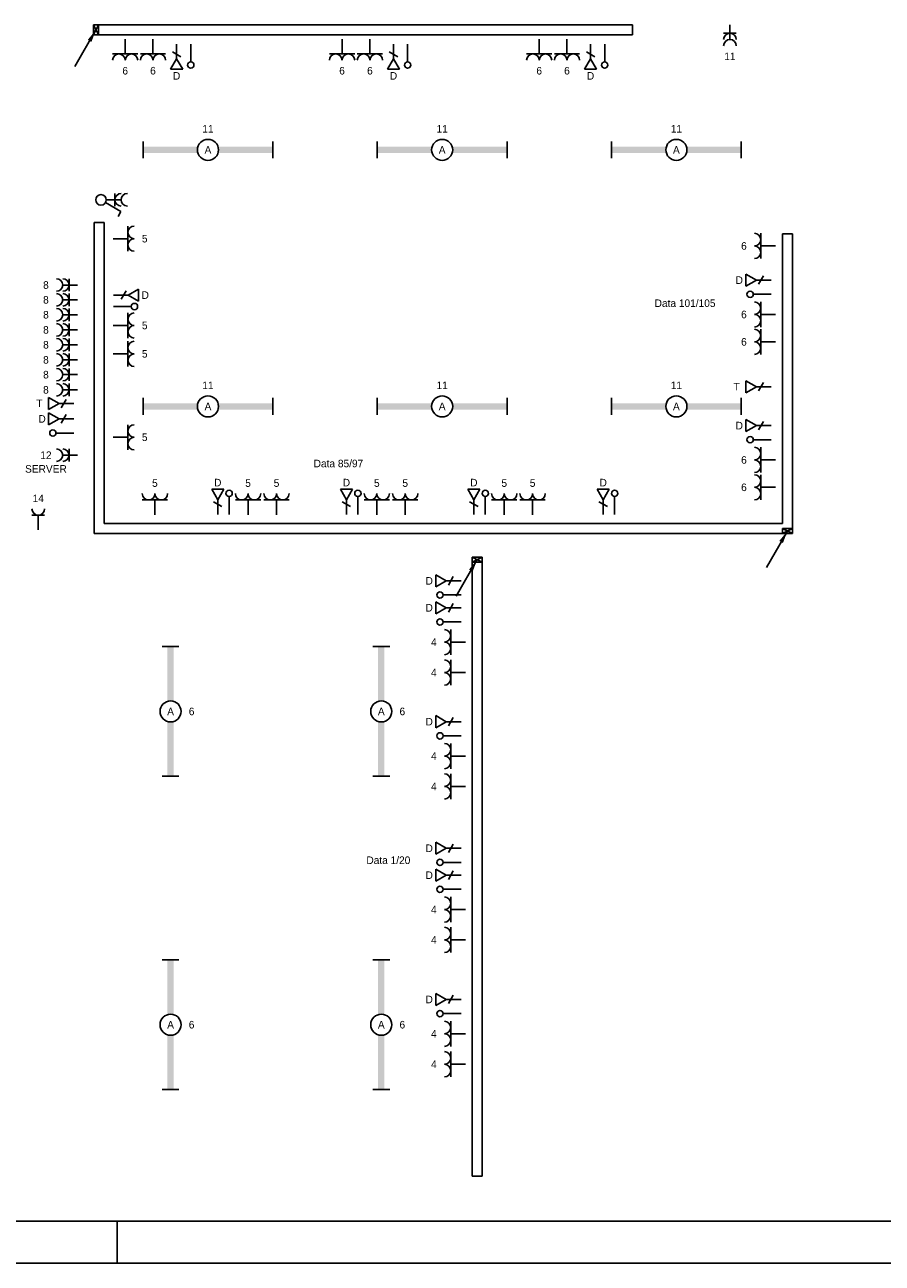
# Model space of a CAD drawing. Extents: x 1860 to 43910, y 0 to 29700.
# Tile 5 of 25: x 21813 to 31994, y 0 to 14710. Entities that reach past the tile are written whole.
import ezdxf
from ezdxf.enums import TextEntityAlignment as Align
from ezdxf.lldxf.tags import DXFTag

# ---------------------------------------------------------------- set-up
doc = ezdxf.new("R2010")
doc.units = 0
doc.header["$LTSCALE"] = 50
doc.layers.get('0').update_dxf_attribs({"color": 8})
for name, color, linetype in [('00kad025', 2, 'Continuous'), ('00kad070', 5, 'Continuous'), ('BL$2----', 7, 'Continuous'), ('EL6131--_WG', 3, 'Continuous'), ('EL6222--', 3, 'Continuous'), ('EL6311--', 3, 'Continuous'), ('EL6422--', 3, 'Continuous'), ('EL6441--', 3, 'Continuous'), ('EM6131--', 1, 'Continuous')]:
    doc.layers.add(name, color=color, linetype=linetype)
doc.styles.add('BURO-018', font='BUROFONT.shx', dxfattribs={"height": 90})
tags = doc.linetypes.add('E_GOOT3', pattern=[5, 4, -1]).pattern_tags.tags
tags[6:7] = [DXFTag(74, 4), DXFTag(75, 0), DXFTag(340, '0'), DXFTag(46, 1.0), DXFTag(50, 0.0), DXFTag(44, 0.0), DXFTag(45, 0.0)]
tags[4:5] = [DXFTag(74, 4), DXFTag(75, 0), DXFTag(340, '0'), DXFTag(46, 1.0), DXFTag(50, 0.0), DXFTag(44, 0.0), DXFTag(45, 0.0)]

# ---------------------------------------------------------------- blocks, each defined once
blk = doc.blocks.new('A1-HOR')
at = {"layer": '00kad025', "linetype": 'Continuous'}
for p, q in [((421, 0), (421, 10)), ((0, 0), (841, 0))]:
    blk.add_line(p, q, dxfattribs=at)
at = {"layer": '00kad070', "linetype": 'Continuous'}
blk.add_line((10, 10), (831, 10), dxfattribs=at)
blk = doc.blocks.new('1115B61540')
at = {"color": 0}
for p, q in [((-15.4, 2), (-15.4, -2)), ((15.4, 2), (15.4, -2))]:
    blk.add_line(p, q, dxfattribs=at)
at = {"color": 0, "linetype": 'Continuous'}
blk.add_circle((0, 0), 2.5, dxfattribs=at)
at = {"color": 0}
for points in [[(-2.5, 0.75), (-15.4, 0.75), (-2.5, -0.75), (-15.4, -0.75)], [(2.5, 0.75), (15.4, 0.75), (2.5, -0.75), (15.4, -0.75)]]:
    blk.add_solid(points, dxfattribs=at)
at = {"color": 0, "linetype": 'Continuous', "style": 'BURO-018'}
for tag, p in [('E_GROEP', (0, 5)), ('E_GKAST', (0, 5)), ('E_ARMCODE', (0, 0)), ('E_SLET', (4.5, -3))]:
    blk.add_attdef(tag, text='', height=1.8, dxfattribs=at).set_placement(p, align=Align.MIDDLE)
blk = doc.blocks.new('E00125')
at = {"color": 0, "linetype": 'Continuous'}
for p, q in [((-3, 4.5), (3, 4.5)), ((0, 1), (0, 4.5))]:
    blk.add_line(p, q, dxfattribs=at)
for centre in [(-1.5, 6), (1.5, 6)]:
    blk.add_arc(centre, 1.5, 180, 0, dxfattribs=at)
at = {"color": 0, "linetype": 'Continuous', "style": 'BURO-018'}
for tag in ['E_GROEP', 'E_GKAST']:
    blk.add_attdef(tag, text='', height=1.8, dxfattribs=at).set_placement((0, 8.5), align=Align.MIDDLE)
at = {"color": 0, "linetype": 'Continuous', "style": 'BURO-018', "flags": 1}
for tag, p in [('E_VERMCODE', (13, 8.5)), ('E_MATCODE', (0, 0))]:
    blk.add_attdef(tag, text='', height=1.8, dxfattribs=at).set_placement(p, align=Align.MIDDLE)
blk = doc.blocks.new('E00152')
at = {"color": 0, "linetype": 'Continuous'}
for p, q in [((-1.44, 7), (1.44, 7)), ((0, 4.5), (-1.44, 7)), ((0, 4.5), (1.44, 7)), ((-1, 4), (1, 2.85)), ((0, 4.5), (0, 1))]:
    blk.add_line(p, q, dxfattribs=at)
at = {"color": 7, "style": 'BURO-018'}
for tag, p in [('E_COMMENT1', (0, 12)), ('E_DCOM1', (0, 9))]:
    blk.add_attdef(tag, text='', height=1.8, dxfattribs=at).set_placement(p, align=Align.MIDDLE)
at = {"color": 0, "style": 'BURO-018'}
blk.add_attdef('E_TEXT1', text='', height=1.8, dxfattribs=at).set_placement((2.5, 6), align=Align.MIDDLE)
at = {"color": 0, "linetype": 'Continuous', "style": 'BURO-018', "flags": 1}
blk.add_attdef('E_MATCODE', text='', height=1.8, dxfattribs=at).set_placement((0, 0), align=Align.MIDDLE)
blk = doc.blocks.new('E00139')
at = {"color": 0, "linetype": 'Continuous'}
blk.add_line((0, 5.25), (0, 1), dxfattribs=at)
blk.add_circle((0, 6), 0.75, dxfattribs=at)
at = {"color": 7, "style": 'BURO-018'}
for tag, p in [('E_COMMENT1', (0, 12)), ('E_DCOM1', (0, 9))]:
    blk.add_attdef(tag, text='', height=1.8, dxfattribs=at).set_placement(p, align=Align.MIDDLE)
at = {"color": 0, "style": 'BURO-018'}
blk.add_attdef('E_TEXT1', text='', height=1.8, dxfattribs=at).set_placement((2.5, 6), align=Align.MIDDLE)
at = {"color": 0, "linetype": 'Continuous', "style": 'BURO-018', "flags": 1}
blk.add_attdef('E_MATCODE', text='', height=1.8, dxfattribs=at).set_placement((0, 0), align=Align.MIDDLE)
blk = doc.blocks.new('1114A1')
at = {"color": 0, "linetype": 'Continuous'}
for p, q in [((0.62, 3.33), (2.74, 7)), ((2.74, 7), (3.95, 6.3))]:
    blk.add_line(p, q, dxfattribs=at)
blk.add_circle((0, 2.25), 1.25, dxfattribs=at)
at = {"color": 0, "linetype": 'Continuous', "style": 'BURO-018'}
for tag, p in [('E_SLET1', (3.36, 9)), ('E_GKAST', (11.61, 4.38)), ('E_GROEP', (11.61, 1.38))]:
    blk.add_attdef(tag, text='', height=1.8, dxfattribs=at).set_placement(p, align=Align.MIDDLE)
at = {"color": 0, "linetype": 'Continuous', "style": 'BURO-018', "flags": 1}
blk.add_attdef('E_MATCODE', text='', height=1.8, dxfattribs=at).set_placement((0, 0), align=Align.MIDDLE)
blk = doc.blocks.new('111304A')
at = {"color": 0, "linetype": 'Continuous'}
for p, q in [((-1.5, 3), (1.5, 3)), ((0, 1), (0, 4.5))]:
    blk.add_line(p, q, dxfattribs=at)
for centre in [(0, 6), (0, 4.5)]:
    blk.add_arc(centre, 1.5, 180, 0, dxfattribs=at)
at = {"color": 0, "linetype": 'Continuous', "style": 'BURO-018'}
for tag in ['E_GROEP', 'E_GKAST']:
    blk.add_attdef(tag, text='', height=1.8, dxfattribs=at).set_placement((0, 8.5), align=Align.MIDDLE)
at = {"color": 0, "linetype": 'Continuous', "style": 'BURO-018', "flags": 1}
for tag, p in [('E_VERMCODE', (13, 8.5)), ('E_MATCODE', (0, 0))]:
    blk.add_attdef(tag, text='', height=1.8, dxfattribs=at).set_placement(p, align=Align.MIDDLE)
blk = doc.blocks.new('E00112')
at = {"color": 0, "linetype": 'Continuous'}
for p, q in [((0, 1), (-1, 1)), ((-1, 1), (-1, 0)), ((-1, 0), (0, 1)), ((-1, 1), (0, 0)), ((-1, 0), (0, 0)), ((0, 0), (0, 1))]:
    blk.add_line(p, q, dxfattribs=at)
blk = doc.blocks.new('E00106')
at = {"color": 0, "linetype": 'Continuous'}
blk.add_line((-5, -8.66), (0, 0), dxfattribs=at)
blk.add_lwpolyline([(0, 0, 0, 1, 0), (-1.5, -2.6, 1, 1, 0)], format="xyseb", dxfattribs=at)
blk = doc.blocks.new('E00154')
at = {"color": 0, "linetype": 'Continuous'}
for p, q in [((-1.44, 7), (1.44, 7)), ((0, 4.5), (-1.44, 7)), ((0, 4.5), (1.44, 7)), ((-1, 4), (1, 2.85)), ((0, 4.5), (0, 1))]:
    blk.add_line(p, q, dxfattribs=at)
at = {"color": 7, "style": 'BURO-018'}
for tag, p in [('E_COMMENT1', (0, 12)), ('E_TEL1', (0, 9))]:
    blk.add_attdef(tag, text='', height=1.8, dxfattribs=at).set_placement(p, align=Align.MIDDLE)
at = {"color": 0, "style": 'BURO-018'}
blk.add_attdef('E_TEXT1', text='', height=1.8, dxfattribs=at).set_placement((2.5, 6), align=Align.MIDDLE)
at = {"color": 0, "linetype": 'Continuous', "style": 'BURO-018', "flags": 1}
blk.add_attdef('E_MATCODE', text='', height=1.8, dxfattribs=at).set_placement((0, 0), align=Align.MIDDLE)
blk = doc.blocks.new('111304')
at = {"color": 0, "linetype": 'Continuous'}
for p, q in [((-1.5, 4.5), (1.5, 4.5)), ((0, 1), (0, 4.5))]:
    blk.add_line(p, q, dxfattribs=at)
blk.add_arc((0, 6), 1.5, 180, 0, dxfattribs=at)
at = {"color": 0, "linetype": 'Continuous', "style": 'BURO-018'}
for tag in ['E_GROEP', 'E_GKAST']:
    blk.add_attdef(tag, text='', height=1.8, dxfattribs=at).set_placement((0, 8.5), align=Align.MIDDLE)
at = {"color": 0, "linetype": 'Continuous', "style": 'BURO-018', "flags": 1}
for tag, p in [('E_VERMCODE', (13, 8.5)), ('E_MATCODE', (0, 0))]:
    blk.add_attdef(tag, text='', height=1.8, dxfattribs=at).set_placement(p, align=Align.MIDDLE)

msp = doc.modelspace()

# ---------------------------------------------------------------- linework, layer by layer
at = {"layer": 'EL6131--_WG', "linetype": 'E_GOOT3'}
for p, q in [((22629, 14709), (29030, 14709)), ((22629, 14589), (22629, 14709)), ((22629, 14589), (29030, 14589)), ((29030, 14589), (29030, 14709)), ((22636, 12363), (22636, 8667)), ((22756, 12363), (22756, 8787)), ((30809, 8787), (30809, 12225)), ((30929, 12225), (30809, 12225)), ((30929, 8667), (30929, 12225)), ((22756, 8787), (30809, 8787)), ((22636, 8667), (30929, 8667)), ((27125, 8387), (27125, 1033)), ((27125, 8387), (27245, 8387)), ((27245, 8387), (27245, 1033)), ((27125, 1033), (27245, 1033))]:
    msp.add_line(p, q, dxfattribs=at)
at = {"layer": 'EL6131--_WG'}
msp.add_line((22636, 12363, 60), (22756, 12363, 60), dxfattribs=at)

# ---------------------------------------------------------------- block references
at = {"layer": 'BL$2----', "xscale": 50, "yscale": 50}
msp.add_blockref('A1-HOR', (1860, 0), dxfattribs=at)
at = {"layer": 'EL6131--_WG', "xscale": 60, "yscale": 120}
for p, rotation in [((22629, 14709, 60), 180), ((30809, 8667), 270), ((27125, 8327, 60), 270)]:
    msp.add_blockref('E00112', p, dxfattribs=dict(at, rotation=rotation))
at = {"layer": 'EL6222--'}
ref = msp.add_blockref('111304A', (30186, 14760), dxfattribs=dict(at, xscale=-50, yscale=50, zscale=50, rotation=180))
ref.add_attrib('E_GROEP', '11', dxfattribs={"layer": '0', "color": 1, "linetype": 'Continuous', "height": 90, "style": 'BURO-018'}).set_placement((30186, 14335), align=Align.MIDDLE)
ref = msp.add_blockref('E00125', (23005, 14589), dxfattribs=dict(at, xscale=50, yscale=50, zscale=50, rotation=180))
ref.add_attrib('E_GROEP', '6', dxfattribs={"layer": '0', "color": 1, "linetype": 'Continuous', "height": 90, "style": 'BURO-018'}).set_placement((23005, 14164), align=Align.MIDDLE)
ref = msp.add_blockref('E00125', (23335, 14589), dxfattribs=dict(at, xscale=50, yscale=50, zscale=50, rotation=180))
ref.add_attrib('E_GROEP', '6', dxfattribs={"layer": '0', "color": 1, "linetype": 'Continuous', "height": 90, "style": 'BURO-018'}).set_placement((23335, 14164), align=Align.MIDDLE)
ref = msp.add_blockref('E00125', (25580, 14589), dxfattribs=dict(at, xscale=50, yscale=50, zscale=50, rotation=180))
ref.add_attrib('E_GROEP', '6', dxfattribs={"layer": '0', "color": 1, "linetype": 'Continuous', "height": 90, "style": 'BURO-018'}).set_placement((25580, 14164), align=Align.MIDDLE)
ref = msp.add_blockref('E00125', (25911, 14589), dxfattribs=dict(at, xscale=50, yscale=50, zscale=50, rotation=180))
ref.add_attrib('E_GROEP', '6', dxfattribs={"layer": '0', "color": 1, "linetype": 'Continuous', "height": 90, "style": 'BURO-018'}).set_placement((25911, 14164), align=Align.MIDDLE)
ref = msp.add_blockref('E00125', (27921, 14589), dxfattribs=dict(at, xscale=50, yscale=50, zscale=50, rotation=180))
ref.add_attrib('E_GROEP', '6', dxfattribs={"layer": '0', "color": 1, "linetype": 'Continuous', "height": 90, "style": 'BURO-018'}).set_placement((27921, 14164), align=Align.MIDDLE)
ref = msp.add_blockref('E00125', (28251, 14589), dxfattribs=dict(at, xscale=50, yscale=50, zscale=50, rotation=180))
ref.add_attrib('E_GROEP', '6', dxfattribs={"layer": '0', "color": 1, "linetype": 'Continuous', "height": 90, "style": 'BURO-018'}).set_placement((28251, 14164), align=Align.MIDDLE)
at = {"layer": 'EL6222--', "xscale": 50, "yscale": 50, "zscale": 50, "rotation": 270}
msp.add_blockref('111304A', (22732, 12631), dxfattribs=at)
at = {"layer": 'EL6222--'}
ref = msp.add_blockref('E00125', (22812, 12169), dxfattribs=dict(at, xscale=50, yscale=50, zscale=50, rotation=270))
ref.add_attrib('E_GROEP', '5', dxfattribs={"layer": '0', "color": 1, "linetype": 'Continuous', "height": 90, "style": 'BURO-018'}).set_placement((23237, 12169), align=Align.MIDDLE)
ref = msp.add_blockref('E00125', (30777, 12083), dxfattribs=dict(at, xscale=50, yscale=50, zscale=50, rotation=90))
ref.add_attrib('E_GROEP', '6', dxfattribs={"layer": '0', "color": 1, "linetype": 'Continuous', "height": 90, "style": 'BURO-018'}).set_placement((30352, 12083), align=Align.MIDDLE)
ref = msp.add_blockref('111304A', (22489, 11619), dxfattribs=dict(at, xscale=50, yscale=50, zscale=50, rotation=90))
ref.add_attrib('E_GROEP', '8', dxfattribs={"layer": '0', "color": 1, "linetype": 'Continuous', "height": 90, "style": 'BURO-018'}).set_placement((22064, 11619), align=Align.MIDDLE)
ref = msp.add_blockref('111304A', (22489, 11443), dxfattribs=dict(at, xscale=50, yscale=50, zscale=50, rotation=90))
ref.add_attrib('E_GROEP', '8', dxfattribs={"layer": '0', "color": 1, "linetype": 'Continuous', "height": 90, "style": 'BURO-018'}).set_placement((22064, 11443), align=Align.MIDDLE)
ref = msp.add_blockref('111304A', (22489, 11266), dxfattribs=dict(at, xscale=50, yscale=50, zscale=50, rotation=90))
ref.add_attrib('E_GROEP', '8', dxfattribs={"layer": '0', "color": 1, "linetype": 'Continuous', "height": 90, "style": 'BURO-018'}).set_placement((22064, 11266), align=Align.MIDDLE)
ref = msp.add_blockref('E00125', (30777, 11269), dxfattribs=dict(at, xscale=50, yscale=50, zscale=50, rotation=90))
ref.add_attrib('E_GROEP', '6', dxfattribs={"layer": '0', "color": 1, "linetype": 'Continuous', "height": 90, "style": 'BURO-018'}).set_placement((30352, 11269), align=Align.MIDDLE)
ref = msp.add_blockref('E00125', (22812, 11138), dxfattribs=dict(at, xscale=50, yscale=50, zscale=50, rotation=270))
ref.add_attrib('E_GROEP', '5', dxfattribs={"layer": '0', "color": 1, "linetype": 'Continuous', "height": 90, "style": 'BURO-018'}).set_placement((23237, 11138), align=Align.MIDDLE)
ref = msp.add_blockref('111304A', (22489, 11086), dxfattribs=dict(at, xscale=50, yscale=50, zscale=50, rotation=90))
ref.add_attrib('E_GROEP', '8', dxfattribs={"layer": '0', "color": 1, "linetype": 'Continuous', "height": 90, "style": 'BURO-018'}).set_placement((22064, 11086), align=Align.MIDDLE)
ref = msp.add_blockref('E00125', (30777, 10944), dxfattribs=dict(at, xscale=50, yscale=50, zscale=50, rotation=90))
ref.add_attrib('E_GROEP', '6', dxfattribs={"layer": '0', "color": 1, "linetype": 'Continuous', "height": 90, "style": 'BURO-018'}).set_placement((30352, 10944), align=Align.MIDDLE)
ref = msp.add_blockref('111304A', (22489, 10909), dxfattribs=dict(at, xscale=50, yscale=50, zscale=50, rotation=90))
ref.add_attrib('E_GROEP', '8', dxfattribs={"layer": '0', "color": 1, "linetype": 'Continuous', "height": 90, "style": 'BURO-018'}).set_placement((22064, 10909), align=Align.MIDDLE)
ref = msp.add_blockref('E00125', (22812, 10801), dxfattribs=dict(at, xscale=50, yscale=50, zscale=50, rotation=270))
ref.add_attrib('E_GROEP', '5', dxfattribs={"layer": '0', "color": 1, "linetype": 'Continuous', "height": 90, "style": 'BURO-018'}).set_placement((23237, 10801), align=Align.MIDDLE)
ref = msp.add_blockref('111304A', (22489, 10730), dxfattribs=dict(at, xscale=50, yscale=50, zscale=50, rotation=90))
ref.add_attrib('E_GROEP', '8', dxfattribs={"layer": '0', "color": 1, "linetype": 'Continuous', "height": 90, "style": 'BURO-018'}).set_placement((22064, 10730), align=Align.MIDDLE)
ref = msp.add_blockref('111304A', (22489, 10554), dxfattribs=dict(at, xscale=50, yscale=50, zscale=50, rotation=90))
ref.add_attrib('E_GROEP', '8', dxfattribs={"layer": '0', "color": 1, "linetype": 'Continuous', "height": 90, "style": 'BURO-018'}).set_placement((22064, 10554), align=Align.MIDDLE)
ref = msp.add_blockref('111304A', (22489, 10374), dxfattribs=dict(at, xscale=50, yscale=50, zscale=50, rotation=90))
ref.add_attrib('E_GROEP', '8', dxfattribs={"layer": '0', "color": 1, "linetype": 'Continuous', "height": 90, "style": 'BURO-018'}).set_placement((22064, 10374), align=Align.MIDDLE)
ref = msp.add_blockref('E00125', (22812, 9810), dxfattribs=dict(at, xscale=50, yscale=50, zscale=50, rotation=270))
ref.add_attrib('E_GROEP', '5', dxfattribs={"layer": '0', "color": 1, "linetype": 'Continuous', "height": 90, "style": 'BURO-018'}).set_placement((23237, 9810), align=Align.MIDDLE)
ref = msp.add_blockref('111304A', (22489, 9598), dxfattribs=dict(at, xscale=50, yscale=50, zscale=50, rotation=90))
ref.add_attrib('E_GROEP', '12', dxfattribs={"layer": '0', "color": 1, "linetype": 'Continuous', "height": 90, "style": 'BURO-018'}).set_placement((22064, 9598), align=Align.MIDDLE)
ref.add_attrib('E_VERMCODE', 'SERVER', dxfattribs={"layer": '0', "color": 1, "linetype": 'Continuous', "height": 90, "style": 'BURO-018'}).set_placement((22064, 9435), align=Align.MIDDLE)
ref = msp.add_blockref('E00125', (30777, 9541), dxfattribs=dict(at, xscale=50, yscale=50, zscale=50, rotation=90))
ref.add_attrib('E_GROEP', '6', dxfattribs={"layer": '0', "color": 1, "linetype": 'Continuous', "height": 90, "style": 'BURO-018'}).set_placement((30352, 9541), align=Align.MIDDLE)
ref = msp.add_blockref('E00125', (23358, 8841), dxfattribs=dict(at, xscale=50, yscale=50, zscale=50))
ref.add_attrib('E_GROEP', '5', dxfattribs={"layer": '0', "color": 1, "linetype": 'Continuous', "height": 90, "style": 'BURO-018'}).set_placement((23358, 9266), align=Align.MIDDLE)
ref = msp.add_blockref('E00125', (24464, 8841), dxfattribs=dict(at, xscale=50, yscale=50, zscale=50))
ref.add_attrib('E_GROEP', '5', dxfattribs={"layer": '0', "color": 1, "linetype": 'Continuous', "height": 90, "style": 'BURO-018'}).set_placement((24464, 9266), align=Align.MIDDLE)
ref = msp.add_blockref('E00125', (24802, 8841), dxfattribs=dict(at, xscale=50, yscale=50, zscale=50))
ref.add_attrib('E_GROEP', '5', dxfattribs={"layer": '0', "color": 1, "linetype": 'Continuous', "height": 90, "style": 'BURO-018'}).set_placement((24802, 9266), align=Align.MIDDLE)
ref = msp.add_blockref('E00125', (25993, 8841), dxfattribs=dict(at, xscale=50, yscale=50, zscale=50))
ref.add_attrib('E_GROEP', '5', dxfattribs={"layer": '0', "color": 1, "linetype": 'Continuous', "height": 90, "style": 'BURO-018'}).set_placement((25993, 9266), align=Align.MIDDLE)
ref = msp.add_blockref('E00125', (26330, 8841), dxfattribs=dict(at, xscale=50, yscale=50, zscale=50))
ref.add_attrib('E_GROEP', '5', dxfattribs={"layer": '0', "color": 1, "linetype": 'Continuous', "height": 90, "style": 'BURO-018'}).set_placement((26330, 9266), align=Align.MIDDLE)
ref = msp.add_blockref('E00125', (27506, 8841), dxfattribs=dict(at, xscale=50, yscale=50, zscale=50))
ref.add_attrib('E_GROEP', '5', dxfattribs={"layer": '0', "color": 1, "linetype": 'Continuous', "height": 90, "style": 'BURO-018'}).set_placement((27506, 9266), align=Align.MIDDLE)
ref = msp.add_blockref('E00125', (27843, 8841), dxfattribs=dict(at, xscale=50, yscale=50, zscale=50))
ref.add_attrib('E_GROEP', '5', dxfattribs={"layer": '0', "color": 1, "linetype": 'Continuous', "height": 90, "style": 'BURO-018'}).set_placement((27843, 9266), align=Align.MIDDLE)
ref = msp.add_blockref('E00125', (30777, 9216), dxfattribs=dict(at, xscale=50, yscale=50, zscale=50, rotation=90))
ref.add_attrib('E_GROEP', '6', dxfattribs={"layer": '0', "color": 1, "linetype": 'Continuous', "height": 90, "style": 'BURO-018'}).set_placement((30352, 9216), align=Align.MIDDLE)
ref = msp.add_blockref('111304', (21973, 8660), dxfattribs=dict(at, xscale=50, yscale=50, zscale=50))
ref.add_attrib('E_GROEP', '14', dxfattribs={"layer": '0', "color": 1, "linetype": 'Continuous', "height": 90, "style": 'BURO-018'}).set_placement((21973, 9085), align=Align.MIDDLE)
ref = msp.add_blockref('E00125', (27095, 7377), dxfattribs=dict(at, xscale=50, yscale=50, zscale=50, rotation=90))
ref.add_attrib('E_GROEP', '4', dxfattribs={"layer": '0', "color": 1, "linetype": 'Continuous', "height": 90, "style": 'BURO-018'}).set_placement((26670, 7377), align=Align.MIDDLE)
ref = msp.add_blockref('E00125', (27095, 7016), dxfattribs=dict(at, xscale=50, yscale=50, zscale=50, rotation=90))
ref.add_attrib('E_GROEP', '4', dxfattribs={"layer": '0', "color": 1, "linetype": 'Continuous', "height": 90, "style": 'BURO-018'}).set_placement((26670, 7016), align=Align.MIDDLE)
ref = msp.add_blockref('E00125', (27095, 6024), dxfattribs=dict(at, xscale=50, yscale=50, zscale=50, rotation=90))
ref.add_attrib('E_GROEP', '4', dxfattribs={"layer": '0', "color": 1, "linetype": 'Continuous', "height": 90, "style": 'BURO-018'}).set_placement((26670, 6024), align=Align.MIDDLE)
ref = msp.add_blockref('E00125', (27095, 5663), dxfattribs=dict(at, xscale=50, yscale=50, zscale=50, rotation=90))
ref.add_attrib('E_GROEP', '4', dxfattribs={"layer": '0', "color": 1, "linetype": 'Continuous', "height": 90, "style": 'BURO-018'}).set_placement((26670, 5663), align=Align.MIDDLE)
ref = msp.add_blockref('E00125', (27095, 4201), dxfattribs=dict(at, xscale=50, yscale=50, zscale=50, rotation=90))
ref.add_attrib('E_GROEP', '4', dxfattribs={"layer": '0', "color": 1, "linetype": 'Continuous', "height": 90, "style": 'BURO-018'}).set_placement((26670, 4201), align=Align.MIDDLE)
ref = msp.add_blockref('E00125', (27095, 3840), dxfattribs=dict(at, xscale=50, yscale=50, zscale=50, rotation=90))
ref.add_attrib('E_GROEP', '4', dxfattribs={"layer": '0', "color": 1, "linetype": 'Continuous', "height": 90, "style": 'BURO-018'}).set_placement((26670, 3840), align=Align.MIDDLE)
ref = msp.add_blockref('E00125', (27095, 2725), dxfattribs=dict(at, xscale=50, yscale=50, zscale=50, rotation=90))
ref.add_attrib('E_GROEP', '4', dxfattribs={"layer": '0', "color": 1, "linetype": 'Continuous', "height": 90, "style": 'BURO-018'}).set_placement((26670, 2725), align=Align.MIDDLE)
ref = msp.add_blockref('E00125', (27095, 2363), dxfattribs=dict(at, xscale=50, yscale=50, zscale=50, rotation=90))
ref.add_attrib('E_GROEP', '4', dxfattribs={"layer": '0', "color": 1, "linetype": 'Continuous', "height": 90, "style": 'BURO-018'}).set_placement((26670, 2363), align=Align.MIDDLE)
at = {"layer": 'EL6311--'}
ref = msp.add_blockref('1115B61540', (23988, 13224), dxfattribs=dict(at, xscale=50, yscale=50, zscale=50))
ref.add_attrib('E_ARMCODE', 'A', dxfattribs={"layer": '0', "color": 1, "linetype": 'Continuous', "height": 90, "style": 'BURO-018'}).set_placement((23988, 13224), align=Align.MIDDLE)
ref.add_attrib('E_GROEP', '11', dxfattribs={"layer": '0', "color": 1, "linetype": 'Continuous', "height": 90, "style": 'BURO-018'}).set_placement((23988, 13474), align=Align.MIDDLE)
ref = msp.add_blockref('1115B61540', (26769, 13224), dxfattribs=dict(at, xscale=50, yscale=50, zscale=50))
ref.add_attrib('E_ARMCODE', 'A', dxfattribs={"layer": '0', "color": 1, "linetype": 'Continuous', "height": 90, "style": 'BURO-018'}).set_placement((26769, 13224), align=Align.MIDDLE)
ref.add_attrib('E_GROEP', '11', dxfattribs={"layer": '0', "color": 1, "linetype": 'Continuous', "height": 90, "style": 'BURO-018'}).set_placement((26769, 13474), align=Align.MIDDLE)
ref = msp.add_blockref('1115B61540', (29550, 13224), dxfattribs=dict(at, xscale=50, yscale=50, zscale=50))
ref.add_attrib('E_ARMCODE', 'A', dxfattribs={"layer": '0', "color": 1, "linetype": 'Continuous', "height": 90, "style": 'BURO-018'}).set_placement((29550, 13224), align=Align.MIDDLE)
ref.add_attrib('E_GROEP', '11', dxfattribs={"layer": '0', "color": 1, "linetype": 'Continuous', "height": 90, "style": 'BURO-018'}).set_placement((29550, 13474), align=Align.MIDDLE)
at = {"layer": 'EL6311--', "xscale": 50, "yscale": 50, "zscale": 50, "rotation": 270}
msp.add_blockref('1114A1', (22605, 12630), dxfattribs=at)
at = {"layer": 'EL6311--'}
ref = msp.add_blockref('1115B61540', (23988, 10177), dxfattribs=dict(at, xscale=50, yscale=50, zscale=50))
ref.add_attrib('E_ARMCODE', 'A', dxfattribs={"layer": '0', "color": 1, "linetype": 'Continuous', "height": 90, "style": 'BURO-018'}).set_placement((23988, 10177), align=Align.MIDDLE)
ref.add_attrib('E_GROEP', '11', dxfattribs={"layer": '0', "color": 1, "linetype": 'Continuous', "height": 90, "style": 'BURO-018'}).set_placement((23988, 10427), align=Align.MIDDLE)
ref = msp.add_blockref('1115B61540', (26769, 10177), dxfattribs=dict(at, xscale=50, yscale=50, zscale=50))
ref.add_attrib('E_ARMCODE', 'A', dxfattribs={"layer": '0', "color": 1, "linetype": 'Continuous', "height": 90, "style": 'BURO-018'}).set_placement((26769, 10177), align=Align.MIDDLE)
ref.add_attrib('E_GROEP', '11', dxfattribs={"layer": '0', "color": 1, "linetype": 'Continuous', "height": 90, "style": 'BURO-018'}).set_placement((26769, 10427), align=Align.MIDDLE)
ref = msp.add_blockref('1115B61540', (29550, 10177), dxfattribs=dict(at, xscale=50, yscale=50, zscale=50))
ref.add_attrib('E_ARMCODE', 'A', dxfattribs={"layer": '0', "color": 1, "linetype": 'Continuous', "height": 90, "style": 'BURO-018'}).set_placement((29550, 10177), align=Align.MIDDLE)
ref.add_attrib('E_GROEP', '11', dxfattribs={"layer": '0', "color": 1, "linetype": 'Continuous', "height": 90, "style": 'BURO-018'}).set_placement((29550, 10427), align=Align.MIDDLE)
ref = msp.add_blockref('1115B61540', (23544, 6554), dxfattribs=dict(at, xscale=50, yscale=50, zscale=50, rotation=270))
ref.add_attrib('E_ARMCODE', 'A', dxfattribs={"layer": '0', "color": 1, "linetype": 'Continuous', "height": 90, "style": 'BURO-018'}).set_placement((23544, 6554), align=Align.MIDDLE)
ref.add_attrib('E_GROEP', '6', dxfattribs={"layer": '0', "color": 1, "linetype": 'Continuous', "height": 90, "style": 'BURO-018'}).set_placement((23794, 6554), align=Align.MIDDLE)
ref = msp.add_blockref('1115B61540', (26046, 6554), dxfattribs=dict(at, xscale=50, yscale=50, zscale=50, rotation=270))
ref.add_attrib('E_ARMCODE', 'A', dxfattribs={"layer": '0', "color": 1, "linetype": 'Continuous', "height": 90, "style": 'BURO-018'}).set_placement((26046, 6554), align=Align.MIDDLE)
ref.add_attrib('E_GROEP', '6', dxfattribs={"layer": '0', "color": 1, "linetype": 'Continuous', "height": 90, "style": 'BURO-018'}).set_placement((26296, 6554), align=Align.MIDDLE)
ref = msp.add_blockref('1115B61540', (23544, 2833), dxfattribs=dict(at, xscale=50, yscale=50, zscale=50, rotation=270))
ref.add_attrib('E_ARMCODE', 'A', dxfattribs={"layer": '0', "color": 1, "linetype": 'Continuous', "height": 90, "style": 'BURO-018'}).set_placement((23544, 2833), align=Align.MIDDLE)
ref.add_attrib('E_GROEP', '6', dxfattribs={"layer": '0', "color": 1, "linetype": 'Continuous', "height": 90, "style": 'BURO-018'}).set_placement((23794, 2833), align=Align.MIDDLE)
ref = msp.add_blockref('1115B61540', (26046, 2833), dxfattribs=dict(at, xscale=50, yscale=50, zscale=50, rotation=270))
ref.add_attrib('E_ARMCODE', 'A', dxfattribs={"layer": '0', "color": 1, "linetype": 'Continuous', "height": 90, "style": 'BURO-018'}).set_placement((26046, 2833), align=Align.MIDDLE)
ref.add_attrib('E_GROEP', '6', dxfattribs={"layer": '0', "color": 1, "linetype": 'Continuous', "height": 90, "style": 'BURO-018'}).set_placement((26296, 2833), align=Align.MIDDLE)
at = {"layer": 'EL6422--'}
ref = msp.add_blockref('E00154', (30726, 10410), dxfattribs=dict(at, xscale=50, yscale=50, zscale=50, rotation=90))
ref.add_attrib('E_TEXT1', 'T', dxfattribs={"layer": '0', "color": 1, "height": 90, "style": 'BURO-018'}).set_placement((30266, 10411), align=Align.MIDDLE)
ref = msp.add_blockref('E00154', (22446, 10211), dxfattribs=dict(at, xscale=50, yscale=50, zscale=50, rotation=90))
ref.add_attrib('E_TEXT1', 'T', dxfattribs={"layer": '0', "color": 1, "height": 90, "style": 'BURO-018'}).set_placement((21986, 10213), align=Align.MIDDLE)
at = {"layer": 'EL6441--'}
ref = msp.add_blockref('E00152', (23616, 14531), dxfattribs=dict(at, xscale=50, yscale=50, zscale=50, rotation=180))
ref.add_attrib('E_TEXT1', 'D', dxfattribs={"layer": '0', "color": 1, "height": 90, "style": 'BURO-018'}).set_placement((23616, 14103), align=Align.MIDDLE)
at = {"layer": 'EL6441--', "xscale": 50, "yscale": 50, "zscale": 50}
for p, rotation in [((23784, 14531), 180), ((26359, 14531), 180), ((28699, 14531), 180), ((30726, 11509), 90), ((22815, 11363), 270), ((22446, 9861), 90), ((30726, 9781), 90), ((27043, 7937), 90), ((27043, 7617), 90), ((27043, 6264), 90), ((27043, 4761), 90), ((27043, 4441), 90), ((27043, 2965), 90)]:
    msp.add_blockref('E00139', p, dxfattribs=dict(at, rotation=rotation))
at = {"layer": 'EL6441--'}
ref = msp.add_blockref('E00152', (26191, 14531), dxfattribs=dict(at, xscale=50, yscale=50, zscale=50, rotation=180))
ref.add_attrib('E_TEXT1', 'D', dxfattribs={"layer": '0', "color": 1, "height": 90, "style": 'BURO-018'}).set_placement((26191, 14103), align=Align.MIDDLE)
ref = msp.add_blockref('E00152', (28531, 14531), dxfattribs=dict(at, xscale=50, yscale=50, zscale=50, rotation=180))
ref.add_attrib('E_TEXT1', 'D', dxfattribs={"layer": '0', "color": 1, "height": 90, "style": 'BURO-018'}).set_placement((28531, 14103), align=Align.MIDDLE)
ref = msp.add_blockref('E00152', (30726, 11677), dxfattribs=dict(at, xscale=50, yscale=50, zscale=50, rotation=90))
ref.add_attrib('E_TEXT1', 'D', dxfattribs={"layer": '0', "color": 1, "height": 90, "style": 'BURO-018'}).set_placement((30297, 11677), align=Align.MIDDLE)
ref = msp.add_blockref('E00152', (22815, 11499), dxfattribs=dict(at, xscale=50, yscale=50, zscale=50, rotation=270))
ref.add_attrib('E_TEXT1', 'D', dxfattribs={"layer": '0', "color": 1, "height": 90, "style": 'BURO-018'}).set_placement((23243, 11499), align=Align.MIDDLE)
ref = msp.add_blockref('E00152', (22446, 10029), dxfattribs=dict(at, xscale=50, yscale=50, zscale=50, rotation=90))
ref.add_attrib('E_TEXT1', 'D', dxfattribs={"layer": '0', "color": 1, "height": 90, "style": 'BURO-018'}).set_placement((22018, 10029), align=Align.MIDDLE)
ref = msp.add_blockref('E00152', (30726, 9949), dxfattribs=dict(at, xscale=50, yscale=50, zscale=50, rotation=90))
ref.add_attrib('E_TEXT1', 'D', dxfattribs={"layer": '0', "color": 1, "height": 90, "style": 'BURO-018'}).set_placement((30297, 9949), align=Align.MIDDLE)
ref = msp.add_blockref('E00152', (24104, 8844), dxfattribs=dict(at, xscale=50, yscale=50, zscale=50))
ref.add_attrib('E_TEXT1', 'D', dxfattribs={"layer": '0', "color": 1, "height": 90, "style": 'BURO-018'}).set_placement((24104, 9272), align=Align.MIDDLE)
ref = msp.add_blockref('E00152', (25632, 8844), dxfattribs=dict(at, xscale=50, yscale=50, zscale=50))
ref.add_attrib('E_TEXT1', 'D', dxfattribs={"layer": '0', "color": 1, "height": 90, "style": 'BURO-018'}).set_placement((25632, 9272), align=Align.MIDDLE)
ref = msp.add_blockref('E00152', (27145, 8844), dxfattribs=dict(at, xscale=50, yscale=50, zscale=50))
ref.add_attrib('E_TEXT1', 'D', dxfattribs={"layer": '0', "color": 1, "height": 90, "style": 'BURO-018'}).set_placement((27145, 9272), align=Align.MIDDLE)
ref = msp.add_blockref('E00152', (28681, 8844), dxfattribs=dict(at, xscale=50, yscale=50, zscale=50))
ref.add_attrib('E_TEXT1', 'D', dxfattribs={"layer": '0', "color": 1, "height": 90, "style": 'BURO-018'}).set_placement((28681, 9272), align=Align.MIDDLE)
at = {"layer": 'EL6441--', "xscale": 50, "yscale": 50, "zscale": 50}
for p in [(24239, 8844), (25768, 8844), (27281, 8844), (28817, 8844)]:
    msp.add_blockref('E00139', p, dxfattribs=at)
at = {"layer": 'EL6441--'}
ref = msp.add_blockref('E00152', (27043, 8105), dxfattribs=dict(at, xscale=50, yscale=50, zscale=50, rotation=90))
ref.add_attrib('E_TEXT1', 'D', dxfattribs={"layer": '0', "color": 1, "height": 90, "style": 'BURO-018'}).set_placement((26615, 8105), align=Align.MIDDLE)
ref = msp.add_blockref('E00152', (27043, 7785), dxfattribs=dict(at, xscale=50, yscale=50, zscale=50, rotation=90))
ref.add_attrib('E_TEXT1', 'D', dxfattribs={"layer": '0', "color": 1, "height": 90, "style": 'BURO-018'}).set_placement((26615, 7785), align=Align.MIDDLE)
ref = msp.add_blockref('E00152', (27043, 6432), dxfattribs=dict(at, xscale=50, yscale=50, zscale=50, rotation=90))
ref.add_attrib('E_TEXT1', 'D', dxfattribs={"layer": '0', "color": 1, "height": 90, "style": 'BURO-018'}).set_placement((26615, 6432), align=Align.MIDDLE)
ref = msp.add_blockref('E00152', (27043, 4929), dxfattribs=dict(at, xscale=50, yscale=50, zscale=50, rotation=90))
ref.add_attrib('E_TEXT1', 'D', dxfattribs={"layer": '0', "color": 1, "height": 90, "style": 'BURO-018'}).set_placement((26615, 4929), align=Align.MIDDLE)
ref = msp.add_blockref('E00152', (27043, 4609), dxfattribs=dict(at, xscale=50, yscale=50, zscale=50, rotation=90))
ref.add_attrib('E_TEXT1', 'D', dxfattribs={"layer": '0', "color": 1, "height": 90, "style": 'BURO-018'}).set_placement((26615, 4609), align=Align.MIDDLE)
ref = msp.add_blockref('E00152', (27043, 3133), dxfattribs=dict(at, xscale=50, yscale=50, zscale=50, rotation=90))
ref.add_attrib('E_TEXT1', 'D', dxfattribs={"layer": '0', "color": 1, "height": 90, "style": 'BURO-018'}).set_placement((26615, 3133), align=Align.MIDDLE)
at = {"layer": 'EM6131--', "xscale": 50, "yscale": 50, "zscale": 50}
for p in [(22658, 14649, -60), (30869, 8697), (27185, 8358, 60)]:
    msp.add_blockref('E00106', p, dxfattribs=at)

# ---------------------------------------------------------------- texts
at = {"layer": 'EL6311--', "color": 1, "style": 'BURO-018'}
for s, p in [('Data 101/105', (29292, 11358)), ('Data 85/97', (25243, 9454)), ('Data 1/20', (25869, 4742))]:
    msp.add_text(s, height=90, dxfattribs=at).set_placement(p)

doc.saveas('drawing.dxf')
